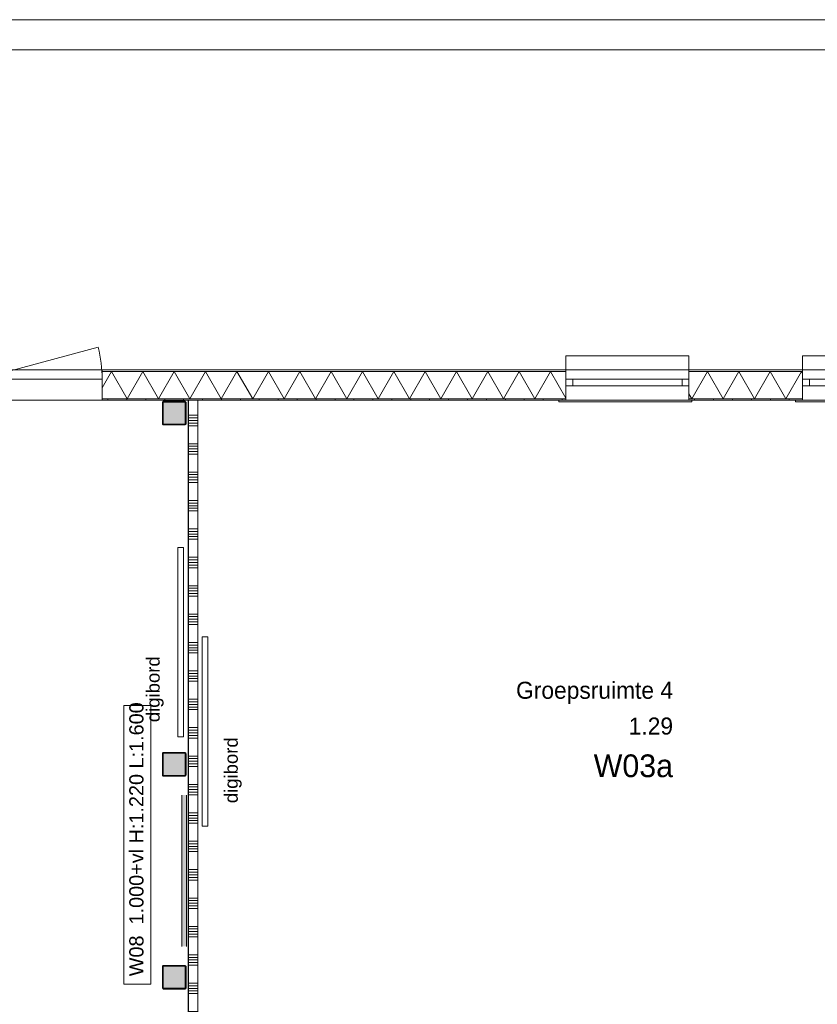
# Model space of a CAD drawing. Header units: millimetres. Extents: x -850 to 154668, y -25041 to 71030.
# Tile 128 of 211: x 15268 to 23696, y 60377 to 70780. Entities that reach past the tile are written whole.
import ezdxf
from ezdxf.enums import TextEntityAlignment as Align

# ---------------------------------------------------------------- set-up
doc = ezdxf.new("R2010")
doc.units = ezdxf.units.MM
doc.header["$MEASUREMENT"] = 0
for name, color, linetype in [('42 Binnenwandafw', 7, 'Continuous'), ('42 Binnenwandafw Doorsnede-arcering', 7, 'Continuous'), ('Info Wandafwerking aanduiding', 7, 'Continuous'), ('New_21 Buitenwanden', 7, 'Continuous'), ('New_21 Buitenwanden Deuren', 7, 'Continuous'), ('New_21 Buitenwanden Doorsnede-arcering', 7, 'Continuous'), ('New_21 Buitenwanden Laagscheidingslijnen', 7, 'Continuous'), ('New_21 Buitenwanden Ramen', 7, 'Continuous'), ('New_22 NC Binnenwanden', 7, 'Continuous'), ('New_22 NC Binnenwanden Doorsnede-arcering', 7, 'Continuous'), ('New_23 Vloeren', 7, 'Continuous'), ('New_72 Vaste Inrichting', 7, 'Continuous'), ('New_info tekst digiborden', 7, 'Continuous'), ('New_Z Ruimtefuncties', 7, 'Continuous'), ('New_Z Ruimtefuncties Zone omranding', 7, 'Continuous'), ('New_Z Ruimtefuncties Zone tekst', 7, 'Continuous'), ('S-COLS-____-OTLN.RVT S', 7, 'Continuous'), ('S-COLS-____-OTLN.RVT S 2D arcering', 7, 'Continuous')]:
    doc.layers.add(name, color=color, linetype=linetype)
doc.styles.add('GENERATED_STYLE_1', font='txt')
doc.styles.add('GENERATED_STYLE_2', font='txt')
pattern_1 = [(270, (0, 0), (200, 0), [])]

# ---------------------------------------------------------------- blocks, each defined once
blk = doc.blocks.new('Slab_2_2', base_point=(1, 67080))
at = {"layer": 'New_23 Vloeren', "color": 1, "linetype": 'Continuous', "lineweight": 0, "flags": 128}
blk.add_lwpolyline([(1, 67080), (25601, 67080), (25601, 70460), (1, 70460)], close=True, dxfattribs=at)
blk = doc.blocks.new('Slab_3_2', base_point=(0, 51155))
at = {"layer": 'New_23 Vloeren', "color": 1, "linetype": 'Continuous', "lineweight": 0, "flags": 128}
blk.add_lwpolyline([(2, 17060), (0, 51155), (0, 51155), (0, 66760), (25600, 66760), (25600, 49880), (31400, 49880)], dxfattribs=at)
blk = doc.blocks.new('*X861')
at = {"layer": 'New_21 Buitenwanden Doorsnede-arcering', "linetype": 'Continuous', "lineweight": 0, "true_color": 0xe9ebeb}
for points in [[(16140, 67062), (16203, 67062), (16203, 67062), (16140, 67062)], [(16353, 67062), (16353, 67062), (16503, 67062), (16503, 67062)], [(16653, 67062), (16653, 67062), (16803, 67062), (16803, 67062)], [(16953, 67062), (16953, 67062), (17103, 67062), (17103, 67062)], [(17253, 67062), (17253, 67062), (17403, 67062), (17403, 67062)], [(17553, 67062), (17553, 67062), (17703, 67062), (17703, 67062)], [(17853, 67062), (17853, 67062), (18003, 67062), (18003, 67062)], [(18153, 67062), (18153, 67062), (18303, 67062), (18303, 67062)], [(18453, 67062), (18453, 67062), (18603, 67062), (18603, 67062)], [(18753, 67062), (18753, 67062), (18903, 67062), (18903, 67062)], [(19053, 67062), (19053, 67062), (19203, 67062), (19203, 67062)], [(19353, 67062), (19353, 67062), (19503, 67062), (19503, 67062)], [(19653, 67062), (19653, 67062), (19803, 67062), (19803, 67062)], [(19953, 67062), (19953, 67062), (20103, 67062), (20103, 67062)], [(20253, 67062), (20253, 67062), (20403, 67062), (20403, 67062)], [(20553, 67062), (20553, 67062), (20703, 67062), (20703, 67062)], [(20853, 67062), (20853, 67062), (21003, 67062), (21003, 67062)]]:
    blk.add_hatch(color=254, dxfattribs=at).paths.add_polyline_path(points)
blk = doc.blocks.new('*X862')
at = {"layer": 'New_21 Buitenwanden Doorsnede-arcering', "linetype": 'Continuous', "lineweight": 0, "true_color": 0xe9ebeb}
for points in [[(22353, 67062), (22353, 67062), (22503, 67062), (22503, 67062)], [(22653, 67062), (22653, 67062), (22803, 67062), (22803, 67062)], [(22953, 67062), (22953, 67062), (23103, 67062), (23103, 67062)], [(23253, 67062), (23253, 67062), (23403, 67062), (23403, 67062)]]:
    blk.add_hatch(color=254, dxfattribs=at).paths.add_polyline_path(points)
blk = doc.blocks.new('*X871')
at = {"layer": 'New_21 Buitenwanden Doorsnede-arcering', "linetype": 'Continuous', "lineweight": 0, "true_color": 0xe9ebeb}
for points in [[(16140, 66775), (16203, 66775), (16203, 66775), (16140, 66775)], [(16353, 66775), (16353, 66775), (16503, 66775), (16503, 66775)], [(16653, 66775), (16653, 66775), (16803, 66775), (16803, 66775)], [(16953, 66775), (16953, 66775), (17103, 66775), (17103, 66775)], [(17253, 66775), (17253, 66775), (17403, 66775), (17403, 66775)], [(17553, 66775), (17553, 66775), (17703, 66775), (17703, 66775)], [(17853, 66775), (17853, 66775), (18003, 66775), (18003, 66775)], [(18153, 66775), (18153, 66775), (18303, 66775), (18303, 66775)], [(18453, 66775), (18453, 66775), (18603, 66775), (18603, 66775)], [(18753, 66775), (18753, 66775), (18903, 66775), (18903, 66775)], [(19053, 66775), (19053, 66775), (19203, 66775), (19203, 66775)], [(19353, 66775), (19353, 66775), (19503, 66775), (19503, 66775)], [(19653, 66775), (19653, 66775), (19803, 66775), (19803, 66775)], [(19953, 66775), (19953, 66775), (20103, 66775), (20103, 66775)], [(20253, 66775), (20253, 66775), (20403, 66775), (20403, 66775)], [(20553, 66775), (20553, 66775), (20703, 66775), (20703, 66775)], [(20853, 66775), (20853, 66775), (21003, 66775), (21003, 66775)]]:
    blk.add_hatch(color=254, dxfattribs=at).paths.add_polyline_path(points)
blk = doc.blocks.new('*X872')
at = {"layer": 'New_21 Buitenwanden Doorsnede-arcering', "linetype": 'Continuous', "lineweight": 0, "true_color": 0xe9ebeb}
for points in [[(22353, 66775), (22353, 66775), (22503, 66775), (22503, 66775)], [(22653, 66775), (22653, 66775), (22803, 66775), (22803, 66775)], [(22953, 66775), (22953, 66775), (23103, 66775), (23103, 66775)], [(23253, 66775), (23253, 66775), (23403, 66775), (23403, 66775)]]:
    blk.add_hatch(color=254, dxfattribs=at).paths.add_polyline_path(points)
blk = doc.blocks.new('*X881')
at = {"layer": 'New_21 Buitenwanden Doorsnede-arcering', "color": 254, "linetype": 'Continuous', "lineweight": 0, "true_color": 0xe9ebeb}
for p, q in [((16239, 67062), (16140, 66891)), ((16239, 67062), (16404, 66775)), ((16570, 67062), (16404, 66775)), ((16570, 67062), (16736, 66775)), ((16901, 67062), (16736, 66775)), ((16901, 67062), (17067, 66775)), ((17233, 67062), (17067, 66775)), ((17233, 67062), (17398, 66775)), ((17564, 67062), (17398, 66775)), ((17564, 67062), (17730, 66775)), ((17896, 67062), (17730, 66775)), ((17896, 67062), (18061, 66775)), ((18227, 67062), (18061, 66775)), ((18227, 67062), (18393, 66775)), ((18558, 67062), (18393, 66775)), ((18558, 67062), (18724, 66775)), ((18890, 67062), (18724, 66775)), ((18890, 67062), (19055, 66775)), ((19221, 67062), (19055, 66775)), ((19221, 67062), (19387, 66775)), ((19553, 67062), (19387, 66775)), ((19553, 67062), (19718, 66775)), ((19884, 67062), (19718, 66775)), ((19884, 67062), (20050, 66775)), ((20215, 67062), (20050, 66775)), ((20215, 67062), (20381, 66775)), ((20547, 67062), (20381, 66775)), ((20547, 67062), (20712, 66775)), ((20878, 67062), (20712, 66775)), ((20878, 67062), (21040, 66782))]:
    blk.add_line(p, q, dxfattribs=at)
blk = doc.blocks.new('*X882')
at = {"layer": 'New_21 Buitenwanden Doorsnede-arcering', "color": 254, "linetype": 'Continuous', "lineweight": 0, "true_color": 0xe9ebeb}
for p, q in [((22535, 67062), (22369, 66775)), ((22535, 67062), (22701, 66775)), ((22867, 67062), (22701, 66775)), ((22867, 67062), (23032, 66775)), ((23198, 67062), (23032, 66775)), ((23198, 67062), (23364, 66775)), ((23529, 67062), (23364, 66775)), ((23529, 67062), (23540, 67044)), ((22340, 66826), (22369, 66775))]:
    blk.add_line(p, q, dxfattribs=at)
blk = doc.blocks.new('R1 22_7')
at = {"layer": 'New_21 Buitenwanden Ramen', "color": 1, "linetype": 'Continuous', "lineweight": 0}
for p, q in [((-725, 150.2), (-725, 168.2)), ((-725, 168.2), (680, 168.2)), ((-650, 150.2), (-680, 150.2)), ((-650, 150.2), (-680, 150.2)), ((-650, 135.2), (-650, 150.2)), ((-650, 135.2), (-650, 150.2)), ((-650, 0), (-650, 135.1)), ((-650, 0), (-650, 135.1)), ((650, 135.2), (650, 150.2)), ((650, 135.2), (650, 150.2)), ((650, 150.2), (680, 150.2)), ((650, 150.2), (680, 150.2)), ((650, 0), (650, 135.1)), ((650, 0), (650, 135.1)), ((680, 168.2), (680, 150.2)), ((-650, 0), (-577, 0)), ((-650, -72), (-650, 0)), ((-650, -72), (-650, 0)), ((-577, 0), (-577, -72)), ((-577, 0), (577, 0)), ((577, -72), (577, 0)), ((577, 0), (650, 0)), ((650, -72), (650, 0)), ((650, -72), (650, 0)), ((-577, -72), (-650, -72)), ((-650, -152), (-650, -72)), ((577, -72), (-577, -72)), ((650, -72), (577, -72)), ((650, -152), (650, -72)), ((-650, -170), (-650, -320)), ((650, -320), (650, -170)), ((-650, -320), (650, -320))]:
    blk.add_line(p, q, dxfattribs=at)
at = {"layer": 'New_21 Buitenwanden Ramen', "color": 9, "linetype": 'Continuous', "lineweight": 0}
for p, q in [((-650, 150.2), (650, 150.2)), ((-650, 135.1), (-650, 135.2)), ((-650, 135.1), (-650, 135.2)), ((650, 135.1), (650, 135.2)), ((650, 135.1), (650, 135.2)), ((-650, -170), (-650, -152)), ((650, -170), (650, -152))]:
    blk.add_line(p, q, dxfattribs=at)
blk = doc.blocks.new('D1 bl 22')
at = {"layer": 'New_21 Buitenwanden Deuren', "color": 1, "linetype": 'Continuous', "lineweight": 0}
for p, q in [((650, 0), (-605.7, 336.5)), ((-650, 80), (-650, 0)), ((650, 0), (-650, 0)), ((-650, 0), (-650, -72)), ((-650, 0), (-650, -72)), ((650, 80), (650, 0)), ((650, 0), (650, -72)), ((650, 0), (650, -72)), ((-650, -72), (-650, -207.1)), ((-650, -72), (-650, -207.1)), ((650, -72), (650, -207.1)), ((650, -72), (650, -207.1)), ((-650, -207.2), (-650, -222.2)), ((-650, -207.2), (-650, -222.2)), ((650, -207.2), (650, -222.2)), ((650, -207.2), (650, -222.2)), ((-650, -222.2), (-675, -222.2)), ((-650, -222.2), (-675, -222.2)), ((650, -222.2), (675, -222.2)), ((650, -222.2), (675, -222.2))]:
    blk.add_line(p, q, dxfattribs=at)
at = {"layer": 'New_21 Buitenwanden Deuren', "color": 9, "linetype": 'Continuous', "lineweight": 0}
for p, q in [((-650, 98), (-650, 80)), ((650, 98), (650, 80)), ((-650, -207.1), (-650, -207.2)), ((-650, -207.1), (-650, -207.2)), ((650, -207.1), (650, -207.2)), ((650, -207.1), (650, -207.2))]:
    blk.add_line(p, q, dxfattribs=at)
at = {"layer": 'New_21 Buitenwanden Deuren', "color": 1, "linetype": 'Continuous', "lineweight": 0}
blk.add_arc((650, 0), 1300, 165, 180, dxfattribs=at)
blk = doc.blocks.new('Wall_150_2', base_point=(0, 66760))
at = {"layer": 'New_21 Buitenwanden Doorsnede-arcering', "linetype": 'Continuous', "lineweight": 0, "true_color": 0xe9ebeb}
h = blk.add_hatch(dxfattribs=at)
h.set_pattern_fill('930_Lijnen_vert_200_0002', color=254, style=0, pattern_type=2)
h.set_pattern_definition(pattern_1)
h.paths.add_polyline_path([(16140, 66775), (16140, 66760), (21040, 66760), (21040, 66775)])
h = blk.add_hatch(dxfattribs=at)
h.set_pattern_fill('930_Lijnen_vert_200_0002', color=254, style=0, pattern_type=2)
h.set_pattern_definition(pattern_1)
h.paths.add_polyline_path([(22340, 66775), (22340, 66760), (23540, 66760), (23540, 66775)])
at = {"layer": 'New_21 Buitenwanden', "color": 8, "linetype": 'Continuous', "lineweight": 0, "true_color": 0x778488}
for p, q in [((16140, 67080), (16140, 67062)), ((16140, 67062), (16140, 66982)), ((21040, 67080), (21040, 67062)), ((21040, 67062), (21040, 66982)), ((22340, 67080), (22340, 67062)), ((22340, 67062), (22340, 66982)), ((23540, 67080), (23540, 67062)), ((23540, 67062), (23540, 66982)), ((16140, 66982), (16140, 66910)), ((16140, 66910), (16140, 66775)), ((21040, 66982), (21040, 66910)), ((21040, 66910), (21040, 66775)), ((22340, 66982), (22340, 66910)), ((22340, 66910), (22340, 66775)), ((23540, 66982), (23540, 66910)), ((23540, 66910), (23540, 66775)), ((16140, 66775), (16140, 66760)), ((16140, 66775), (16140, 66775)), ((16140, 66760), (16165, 66760)), ((21040, 66760), (21010, 66760)), ((21040, 66775), (21040, 66760)), ((21040, 66775), (21040, 66775)), ((22340, 66775), (22340, 66760)), ((22340, 66775), (22340, 66775)), ((22340, 66760), (22370, 66760)), ((23540, 66760), (23510, 66760)), ((23540, 66775), (23540, 66760)), ((23540, 66775), (23540, 66775))]:
    blk.add_line(p, q, dxfattribs=at)
at = {"layer": 'New_21 Buitenwanden', "color": 8, "linetype": 'Continuous', "lineweight": 0, "true_color": 0x778488, "flags": 128}
for points in [[(21040, 67080), (16140, 67080)], [(23540, 67080), (22340, 67080)], [(16140, 66760), (21040, 66760)], [(22340, 66760), (23540, 66760)]]:
    blk.add_lwpolyline(points, dxfattribs=at)
at = {"layer": 'New_21 Buitenwanden Laagscheidingslijnen', "color": 8, "linetype": 'Continuous', "lineweight": 0, "true_color": 0x778488}
for p, q in [((21040, 67062), (16140, 67062)), ((21040, 67062), (16140, 67062)), ((23540, 67062), (22340, 67062)), ((23540, 67062), (22340, 67062)), ((16140, 66775), (21040, 66775)), ((16140, 66775), (21040, 66775)), ((22340, 66775), (23540, 66775)), ((22340, 66775), (23540, 66775))]:
    blk.add_line(p, q, dxfattribs=at)
at = {"layer": 'New_21 Buitenwanden', "color": 8, "lineweight": 0, "true_color": 0x778488}
for name in ['*X861', '*X881', '*X882', '*X862', '*X871', '*X872']:
    blk.add_blockref(name, (0, 0), dxfattribs=at)
at = {"layer": 'New_21 Buitenwanden Deuren', "color": 1, "linetype": 'Continuous', "lineweight": 0, "xscale": -1, "zscale": 1000}
blk.add_blockref('D1 bl 22', (15490, 66982), dxfattribs=at)
at = {"layer": 'New_21 Buitenwanden Ramen', "color": 1, "linetype": 'Continuous', "lineweight": 0, "xscale": -1, "zscale": 1000, "rotation": 180}
for p in [(21690, 66910), (24190, 66910)]:
    blk.add_blockref('R1 22_7', p, dxfattribs=at)
blk = doc.blocks.new('Wall_163_2', base_point=(25600, 70460))
at = {"layer": 'New_21 Buitenwanden', "color": 8, "linetype": 'Continuous', "lineweight": 0, "true_color": 0x778488, "flags": 128}
for points in [[(25600, 70780), (14675, 70780)], [(14675, 70460), (25600, 70460)]]:
    blk.add_lwpolyline(points, dxfattribs=at)
blk = doc.blocks.new('Wall_277_2', base_point=(17050, 62588))
at = {"layer": '42 Binnenwandafw Doorsnede-arcering', "linetype": 'Continuous', "lineweight": 0, "true_color": 0x934451}
blk.add_hatch(color=15, dxfattribs=at).paths.add_polyline_path([(16980, 62588), (16980, 60988), (17030, 60988), (17030, 62588)])
at = {"layer": '42 Binnenwandafw', "color": 15, "linetype": 'Continuous', "lineweight": 0, "true_color": 0x934451, "flags": 128}
for points in [[(16980, 62588), (16980, 60988)], [(17030, 60988), (17030, 62588)]]:
    blk.add_lwpolyline(points, dxfattribs=at)
blk = doc.blocks.new('Column 177[17]_2', base_point=(1, 3))
at = {"layer": 'S-COLS-____-OTLN.RVT S 2D arcering', "linetype": 'Continuous', "lineweight": 0, "true_color": 0x778488}
h = blk.add_hatch(color=8, dxfattribs=at)
h.paths.add_polyline_path([(16776, 66511), (16777, 66506), (16779, 66502), (16784, 66499), (16789, 66498), (17013, 66498), (17017, 66499), (17022, 66502), (17025, 66506), (17026, 66511), (17026, 66735), (17025, 66740), (17022, 66744), (17017, 66747), (17013, 66748), (16789, 66748), (16784, 66747), (16779, 66744), (16777, 66740), (16776, 66735)])
h.paths.add_polyline_path([(17013, 66506), (16789, 66506), (16787, 66506), (16785, 66507), (16784, 66509), (16784, 66511), (16784, 66735), (16784, 66737), (16785, 66738), (16787, 66740), (16789, 66740), (17013, 66740), (17014, 66740), (17016, 66738), (17017, 66737), (17018, 66735), (17018, 66511), (17017, 66509), (17016, 66507), (17014, 66506)], flags=0)
blk.add_hatch(color=8, dxfattribs=at).paths.add_polyline_path([(17013, 66740), (16789, 66740), (16787, 66740), (16785, 66738), (16784, 66737), (16784, 66735), (16784, 66511), (16784, 66509), (16785, 66507), (16787, 66506), (16789, 66506), (17013, 66506), (17014, 66506), (17016, 66507), (17017, 66509), (17018, 66511), (17018, 66735), (17017, 66737), (17016, 66738), (17014, 66740)])
at = {"layer": 'S-COLS-____-OTLN.RVT S', "color": 1, "linetype": 'Continuous', "lineweight": 0}
for p, q in [((16777, 66740), (16776, 66735)), ((16776, 66735), (16776, 66511)), ((16779, 66744), (16777, 66740)), ((16784, 66747), (16779, 66744)), ((16789, 66748), (16784, 66747)), ((16784, 66737), (16785, 66738)), ((16784, 66735), (16784, 66737)), ((16784, 66511), (16784, 66735)), ((16785, 66738), (16787, 66740)), ((16787, 66740), (16789, 66740)), ((17013, 66748), (16789, 66748)), ((16789, 66740), (17013, 66740)), ((17017, 66747), (17013, 66748)), ((17013, 66740), (17014, 66740)), ((17014, 66740), (17016, 66738)), ((17016, 66738), (17017, 66737)), ((17022, 66744), (17017, 66747)), ((17017, 66737), (17018, 66735)), ((17018, 66735), (17018, 66511)), ((17025, 66740), (17022, 66744)), ((17026, 66735), (17025, 66740)), ((17026, 66511), (17026, 66735)), ((16776, 66511), (16777, 66506)), ((16777, 66506), (16779, 66502)), ((16779, 66502), (16784, 66499)), ((16784, 66509), (16784, 66511)), ((16785, 66507), (16784, 66509)), ((16784, 66499), (16789, 66498)), ((16787, 66506), (16785, 66507)), ((16789, 66506), (16787, 66506)), ((17013, 66506), (16789, 66506)), ((16789, 66498), (17013, 66498)), ((17014, 66506), (17013, 66506)), ((17013, 66498), (17017, 66499)), ((17016, 66507), (17014, 66506)), ((17017, 66509), (17016, 66507)), ((17018, 66511), (17017, 66509)), ((17017, 66499), (17022, 66502)), ((17022, 66502), (17025, 66506)), ((17025, 66506), (17026, 66511))]:
    blk.add_line(p, q, dxfattribs=at)
blk = doc.blocks.new('Column 181[21]_2', base_point=(1, 3))
at = {"layer": 'S-COLS-____-OTLN.RVT S 2D arcering', "linetype": 'Continuous', "lineweight": 0, "true_color": 0x778488}
h = blk.add_hatch(color=8, dxfattribs=at)
h.paths.add_polyline_path([(16776, 60551), (16777, 60546), (16779, 60542), (16784, 60539), (16789, 60538), (17013, 60538), (17017, 60539), (17022, 60542), (17025, 60546), (17026, 60551), (17026, 60775), (17025, 60780), (17022, 60784), (17017, 60787), (17013, 60788), (16789, 60788), (16784, 60787), (16779, 60784), (16777, 60780), (16776, 60775)])
h.paths.add_polyline_path([(17013, 60546), (16789, 60546), (16787, 60546), (16785, 60547), (16784, 60549), (16784, 60551), (16784, 60775), (16784, 60777), (16785, 60778), (16787, 60780), (16789, 60780), (17013, 60780), (17014, 60780), (17016, 60778), (17017, 60777), (17018, 60775), (17018, 60551), (17017, 60549), (17016, 60547), (17014, 60546)], flags=0)
blk.add_hatch(color=8, dxfattribs=at).paths.add_polyline_path([(17013, 60780), (16789, 60780), (16787, 60780), (16785, 60778), (16784, 60777), (16784, 60775), (16784, 60551), (16784, 60549), (16785, 60547), (16787, 60546), (16789, 60546), (17013, 60546), (17014, 60546), (17016, 60547), (17017, 60549), (17018, 60551), (17018, 60775), (17017, 60777), (17016, 60778), (17014, 60780)])
at = {"layer": 'S-COLS-____-OTLN.RVT S', "color": 1, "linetype": 'Continuous', "lineweight": 0}
for p, q in [((16777, 60780), (16776, 60775)), ((16776, 60775), (16776, 60551)), ((16779, 60784), (16777, 60780)), ((16784, 60787), (16779, 60784)), ((16789, 60788), (16784, 60787)), ((16784, 60777), (16785, 60778)), ((16784, 60775), (16784, 60777)), ((16784, 60551), (16784, 60775)), ((16785, 60778), (16787, 60780)), ((16787, 60780), (16789, 60780)), ((17013, 60788), (16789, 60788)), ((16789, 60780), (17013, 60780)), ((17017, 60787), (17013, 60788)), ((17013, 60780), (17014, 60780)), ((17014, 60780), (17016, 60778)), ((17016, 60778), (17017, 60777)), ((17022, 60784), (17017, 60787)), ((17017, 60777), (17018, 60775)), ((17018, 60775), (17018, 60551)), ((17025, 60780), (17022, 60784)), ((17026, 60775), (17025, 60780)), ((17026, 60551), (17026, 60775)), ((16776, 60551), (16777, 60546)), ((16784, 60549), (16784, 60551)), ((16785, 60547), (16784, 60549)), ((17017, 60549), (17016, 60547)), ((17018, 60551), (17017, 60549)), ((17025, 60546), (17026, 60551)), ((16777, 60546), (16779, 60542)), ((16779, 60542), (16784, 60539)), ((16784, 60539), (16789, 60538)), ((16787, 60546), (16785, 60547)), ((16789, 60546), (16787, 60546)), ((17013, 60546), (16789, 60546)), ((16789, 60538), (17013, 60538)), ((17014, 60546), (17013, 60546)), ((17013, 60538), (17017, 60539)), ((17016, 60547), (17014, 60546)), ((17017, 60539), (17022, 60542)), ((17022, 60542), (17025, 60546))]:
    blk.add_line(p, q, dxfattribs=at)
blk = doc.blocks.new('Column 303[143]_2', base_point=(1, 3))
at = {"layer": 'S-COLS-____-OTLN.RVT S 2D arcering', "linetype": 'Continuous', "lineweight": 0, "true_color": 0x778488}
h = blk.add_hatch(color=8, dxfattribs=at)
h.paths.add_polyline_path([(16776, 62801), (16777, 62796), (16779, 62792), (16784, 62789), (16789, 62788), (17013, 62788), (17017, 62789), (17022, 62792), (17025, 62796), (17026, 62801), (17026, 63025), (17025, 63030), (17022, 63034), (17017, 63037), (17013, 63038), (16789, 63038), (16784, 63037), (16779, 63034), (16777, 63030), (16776, 63025)])
h.paths.add_polyline_path([(17013, 62796), (16789, 62796), (16787, 62796), (16785, 62797), (16784, 62799), (16784, 62801), (16784, 63025), (16784, 63027), (16785, 63028), (16787, 63030), (16789, 63030), (17013, 63030), (17014, 63030), (17016, 63028), (17017, 63027), (17018, 63025), (17018, 62801), (17017, 62799), (17016, 62797), (17014, 62796)], flags=0)
blk.add_hatch(color=8, dxfattribs=at).paths.add_polyline_path([(17013, 63030), (16789, 63030), (16787, 63030), (16785, 63028), (16784, 63027), (16784, 63025), (16784, 62801), (16784, 62799), (16785, 62797), (16787, 62796), (16789, 62796), (17013, 62796), (17014, 62796), (17016, 62797), (17017, 62799), (17018, 62801), (17018, 63025), (17017, 63027), (17016, 63028), (17014, 63030)])
at = {"layer": 'S-COLS-____-OTLN.RVT S', "color": 1, "linetype": 'Continuous', "lineweight": 0}
for p, q in [((16777, 63030), (16776, 63025)), ((16776, 63025), (16776, 62801)), ((16779, 63034), (16777, 63030)), ((16784, 63037), (16779, 63034)), ((16789, 63038), (16784, 63037)), ((16784, 63027), (16785, 63028)), ((16784, 63025), (16784, 63027)), ((16784, 62801), (16784, 63025)), ((16785, 63028), (16787, 63030)), ((16787, 63030), (16789, 63030)), ((17013, 63038), (16789, 63038)), ((16789, 63030), (17013, 63030)), ((17017, 63037), (17013, 63038)), ((17013, 63030), (17014, 63030)), ((17014, 63030), (17016, 63028)), ((17016, 63028), (17017, 63027)), ((17022, 63034), (17017, 63037)), ((17017, 63027), (17018, 63025)), ((17018, 63025), (17018, 62801)), ((17025, 63030), (17022, 63034)), ((17026, 63025), (17025, 63030)), ((17026, 62801), (17026, 63025)), ((16776, 62801), (16777, 62796)), ((16777, 62796), (16779, 62792)), ((16779, 62792), (16784, 62789)), ((16784, 62799), (16784, 62801)), ((16785, 62797), (16784, 62799)), ((16784, 62789), (16789, 62788)), ((16787, 62796), (16785, 62797)), ((16789, 62796), (16787, 62796)), ((17013, 62796), (16789, 62796)), ((16789, 62788), (17013, 62788)), ((17014, 62796), (17013, 62796)), ((17013, 62788), (17017, 62789)), ((17016, 62797), (17014, 62796)), ((17017, 62799), (17016, 62797)), ((17018, 62801), (17017, 62799)), ((17017, 62789), (17022, 62792)), ((17022, 62792), (17025, 62796)), ((17025, 62796), (17026, 62801))]:
    blk.add_line(p, q, dxfattribs=at)
blk = doc.blocks.new('*X2209')
at = {"layer": 'New_22 NC Binnenwanden Doorsnede-arcering', "color": 254, "linetype": 'Continuous', "lineweight": 0, "true_color": 0xe9ebeb}
for p, q in [((17119, 66600), (17050, 66600)), ((17150, 66600), (17119, 66600)), ((17119, 66573), (17050, 66573)), ((17119, 66545), (17050, 66545)), ((17119, 66518), (17050, 66518)), ((17119, 66490), (17050, 66490)), ((17150, 66573), (17119, 66573)), ((17150, 66545), (17119, 66545)), ((17150, 66518), (17119, 66518)), ((17150, 66490), (17119, 66490)), ((17119, 66300), (17050, 66300)), ((17119, 66273), (17050, 66273)), ((17150, 66300), (17119, 66300)), ((17150, 66273), (17119, 66273)), ((17119, 66245), (17050, 66245)), ((17119, 66218), (17050, 66218)), ((17119, 66190), (17050, 66190)), ((17150, 66245), (17119, 66245)), ((17150, 66218), (17119, 66218)), ((17150, 66190), (17119, 66190)), ((17119, 66000), (17050, 66000)), ((17119, 65973), (17050, 65973)), ((17150, 66000), (17119, 66000)), ((17150, 65973), (17119, 65973)), ((17119, 65945), (17050, 65945)), ((17119, 65918), (17050, 65918)), ((17119, 65890), (17050, 65890)), ((17150, 65945), (17119, 65945)), ((17150, 65918), (17119, 65918)), ((17150, 65890), (17119, 65890)), ((17119, 65700), (17050, 65700)), ((17119, 65673), (17050, 65673)), ((17150, 65700), (17119, 65700)), ((17150, 65673), (17119, 65673)), ((17119, 65645), (17050, 65645)), ((17119, 65618), (17050, 65618)), ((17119, 65590), (17050, 65590)), ((17150, 65645), (17119, 65645)), ((17150, 65618), (17119, 65618)), ((17150, 65590), (17119, 65590)), ((17119, 65400), (17050, 65400)), ((17119, 65373), (17050, 65373)), ((17119, 65345), (17050, 65345)), ((17150, 65400), (17119, 65400)), ((17150, 65373), (17119, 65373)), ((17150, 65345), (17119, 65345)), ((17119, 65318), (17050, 65318)), ((17119, 65290), (17050, 65290)), ((17150, 65318), (17119, 65318)), ((17150, 65290), (17119, 65290)), ((17119, 65100), (17050, 65100)), ((17119, 65073), (17050, 65073)), ((17119, 65045), (17050, 65045)), ((17150, 65100), (17119, 65100)), ((17150, 65073), (17119, 65073)), ((17150, 65045), (17119, 65045)), ((17119, 65018), (17050, 65018)), ((17119, 64990), (17050, 64990)), ((17150, 65018), (17119, 65018)), ((17150, 64990), (17119, 64990)), ((17119, 64800), (17050, 64800)), ((17119, 64773), (17050, 64773)), ((17119, 64745), (17050, 64745)), ((17119, 64718), (17050, 64718)), ((17150, 64800), (17119, 64800)), ((17150, 64773), (17119, 64773)), ((17150, 64745), (17119, 64745)), ((17150, 64718), (17119, 64718)), ((17119, 64690), (17050, 64690)), ((17150, 64690), (17119, 64690)), ((17119, 64500), (17050, 64500)), ((17119, 64473), (17050, 64473)), ((17119, 64445), (17050, 64445)), ((17119, 64418), (17050, 64418)), ((17150, 64500), (17119, 64500)), ((17150, 64473), (17119, 64473)), ((17150, 64445), (17119, 64445)), ((17150, 64418), (17119, 64418)), ((17119, 64390), (17050, 64390)), ((17150, 64390), (17119, 64390)), ((17119, 64200), (17050, 64200)), ((17150, 64200), (17119, 64200)), ((17119, 64173), (17050, 64173)), ((17119, 64145), (17050, 64145)), ((17119, 64118), (17050, 64118)), ((17119, 64090), (17050, 64090)), ((17150, 64173), (17119, 64173)), ((17150, 64145), (17119, 64145)), ((17150, 64118), (17119, 64118)), ((17150, 64090), (17119, 64090)), ((17119, 63900), (17050, 63900)), ((17150, 63900), (17119, 63900)), ((17119, 63873), (17050, 63873)), ((17119, 63845), (17050, 63845)), ((17119, 63818), (17050, 63818)), ((17119, 63790), (17050, 63790)), ((17150, 63873), (17119, 63873)), ((17150, 63845), (17119, 63845)), ((17150, 63818), (17119, 63818)), ((17150, 63790), (17119, 63790)), ((17119, 63600), (17050, 63600)), ((17119, 63573), (17050, 63573)), ((17150, 63600), (17119, 63600)), ((17150, 63573), (17119, 63573)), ((17119, 63545), (17050, 63545)), ((17119, 63518), (17050, 63518)), ((17119, 63490), (17050, 63490)), ((17150, 63545), (17119, 63545)), ((17150, 63518), (17119, 63518)), ((17150, 63490), (17119, 63490)), ((17119, 63300), (17050, 63300)), ((17119, 63273), (17050, 63273)), ((17150, 63300), (17119, 63300)), ((17150, 63273), (17119, 63273)), ((17119, 63245), (17050, 63245)), ((17119, 63218), (17050, 63218)), ((17119, 63190), (17050, 63190)), ((17150, 63245), (17119, 63245)), ((17150, 63218), (17119, 63218)), ((17150, 63190), (17119, 63190)), ((17119, 63000), (17050, 63000)), ((17119, 62973), (17050, 62973)), ((17119, 62945), (17050, 62945)), ((17150, 63000), (17119, 63000)), ((17150, 62973), (17119, 62973)), ((17150, 62945), (17119, 62945)), ((17119, 62918), (17050, 62918)), ((17119, 62890), (17050, 62890)), ((17150, 62918), (17119, 62918)), ((17150, 62890), (17119, 62890)), ((17119, 62700), (17050, 62700)), ((17119, 62673), (17050, 62673)), ((17119, 62645), (17050, 62645)), ((17150, 62700), (17119, 62700)), ((17150, 62673), (17119, 62673)), ((17150, 62645), (17119, 62645)), ((17119, 62618), (17050, 62618)), ((17119, 62590), (17050, 62590)), ((17150, 62618), (17119, 62618)), ((17150, 62590), (17119, 62590)), ((17119, 62400), (17050, 62400)), ((17119, 62373), (17050, 62373)), ((17119, 62345), (17050, 62345)), ((17119, 62318), (17050, 62318)), ((17150, 62400), (17119, 62400)), ((17150, 62373), (17119, 62373)), ((17150, 62345), (17119, 62345)), ((17150, 62318), (17119, 62318)), ((17119, 62290), (17050, 62290)), ((17150, 62290), (17119, 62290)), ((17119, 62100), (17050, 62100)), ((17119, 62073), (17050, 62073)), ((17119, 62045), (17050, 62045)), ((17119, 62018), (17050, 62018)), ((17150, 62100), (17119, 62100)), ((17150, 62073), (17119, 62073)), ((17150, 62045), (17119, 62045)), ((17150, 62018), (17119, 62018)), ((17119, 61990), (17050, 61990)), ((17150, 61990), (17119, 61990)), ((17119, 61800), (17050, 61800)), ((17150, 61800), (17119, 61800)), ((17119, 61773), (17050, 61773)), ((17119, 61745), (17050, 61745)), ((17119, 61718), (17050, 61718)), ((17150, 61773), (17119, 61773)), ((17150, 61745), (17119, 61745)), ((17150, 61718), (17119, 61718)), ((17119, 61690), (17050, 61690)), ((17150, 61690), (17119, 61690)), ((17119, 61500), (17050, 61500)), ((17150, 61500), (17119, 61500)), ((17119, 61473), (17050, 61473)), ((17119, 61445), (17050, 61445)), ((17119, 61418), (17050, 61418)), ((17119, 61390), (17050, 61390)), ((17150, 61473), (17119, 61473)), ((17150, 61445), (17119, 61445)), ((17150, 61418), (17119, 61418)), ((17150, 61390), (17119, 61390)), ((17119, 61200), (17050, 61200)), ((17119, 61173), (17050, 61173)), ((17150, 61200), (17119, 61200)), ((17150, 61173), (17119, 61173)), ((17119, 61145), (17050, 61145)), ((17119, 61118), (17050, 61118)), ((17119, 61090), (17050, 61090)), ((17150, 61145), (17119, 61145)), ((17150, 61118), (17119, 61118)), ((17150, 61090), (17119, 61090)), ((17119, 60900), (17050, 60900)), ((17119, 60873), (17050, 60873)), ((17150, 60900), (17119, 60900)), ((17150, 60873), (17119, 60873)), ((17119, 60845), (17050, 60845)), ((17119, 60818), (17050, 60818)), ((17119, 60790), (17050, 60790)), ((17150, 60845), (17119, 60845)), ((17150, 60818), (17119, 60818)), ((17150, 60790), (17119, 60790)), ((17119, 60600), (17050, 60600)), ((17119, 60573), (17050, 60573)), ((17150, 60600), (17119, 60600)), ((17150, 60573), (17119, 60573)), ((17119, 60545), (17050, 60545)), ((17119, 60518), (17050, 60518)), ((17119, 60490), (17050, 60490)), ((17150, 60545), (17119, 60545)), ((17150, 60518), (17119, 60518)), ((17150, 60490), (17119, 60490)), ((17119, 60300), (17050, 60300)), ((17119, 60273), (17050, 60273)), ((17119, 60245), (17050, 60245)), ((17150, 60300), (17119, 60300)), ((17150, 60273), (17119, 60273)), ((17150, 60245), (17119, 60245)), ((17119, 60218), (17050, 60218)), ((17119, 60190), (17050, 60190)), ((17150, 60218), (17119, 60218)), ((17150, 60190), (17119, 60190)), ((17119, 60000), (17050, 60000)), ((17119, 59973), (17050, 59973)), ((17119, 59945), (17050, 59945)), ((17150, 60000), (17119, 60000)), ((17150, 59973), (17119, 59973)), ((17150, 59945), (17119, 59945)), ((17119, 59918), (17050, 59918)), ((17119, 59890), (17050, 59890)), ((17150, 59918), (17119, 59918)), ((17150, 59890), (17119, 59890))]:
    blk.add_line(p, q, dxfattribs=at)
blk = doc.blocks.new('Wall_404_2', base_point=(17050, 66760))
at = {"layer": 'New_22 NC Binnenwanden', "color": 8, "linetype": 'Continuous', "lineweight": 0, "true_color": 0x778488, "flags": 128}
for points in [[(17050, 66760), (17050, 59760)], [(17050, 66760), (17150, 66760)], [(17150, 59760), (17150, 66760)], [(17050, 59760), (17150, 59760)]]:
    blk.add_lwpolyline(points, dxfattribs=at)
at = {"layer": 'New_22 NC Binnenwanden', "color": 8, "lineweight": 0, "true_color": 0x778488}
blk.add_blockref('*X2209', (0, 0), dxfattribs=at)
blk = doc.blocks.new('Groepsruimte 4_1.29_53_2', base_point=(21323, 63260))
at = {"layer": 'New_Z Ruimtefuncties Zone tekst', "color": 2, "lineweight": 0}
for tag, height, style, p in [('ROOM_NAME', 180, 'GENERATED_STYLE_1', (22172, 63785)), ('DUMMY_938', 180, 'GENERATED_STYLE_1', (22172, 63826)), ('ROOM_NUMBER', 180, 'GENERATED_STYLE_1', (22172, 63407)), ('DUMMY_939', 180, 'GENERATED_STYLE_1', (22172, 63449)), ('stWallCovering', 240, 'GENERATED_STYLE_2', (22172, 63017))]:
    blk.add_attdef(tag, text='', height=height, dxfattribs=dict(at, style=style)).set_placement(p, align=Align.TOP_RIGHT)
at = {"layer": 'New_Z Ruimtefuncties Zone tekst', "color": 2, "lineweight": 0, "style": 'GENERATED_STYLE_2'}
blk.add_attdef('DUMMY_940', text='', height=240, dxfattribs=at).set_placement((20474, 63071), align=Align.TOP_LEFT)
blk = doc.blocks.new('Notitiebord 22 KM')
at = {"layer": 'New_72 Vaste Inrichting', "color": 253, "linetype": 'Continuous', "lineweight": 0, "true_color": 0x99a3a6}
for p, q in [((2000, 60), (0, 60)), ((0, 60), (0, 0)), ((0, 0), (2000, 0)), ((2000, 0), (2000, 60))]:
    blk.add_line(p, q, dxfattribs=at)

msp = doc.modelspace()

# ---------------------------------------------------------------- linework, layer by layer
at = {"layer": 'Info Wandafwerking aanduiding', "color": 9, "linetype": 'Continuous', "lineweight": 0, "flags": 128}
msp.add_lwpolyline([(16367, 60590), (16367, 63535), (16652, 63535), (16652, 60590)], close=True, dxfattribs=at)
at = {"layer": 'New_Z Ruimtefuncties Zone omranding', "color": 231, "linetype": 'Continuous', "lineweight": 0, "true_color": 0xf9acba, "flags": 128}
for points in [[(8848, 66395), (8247, 66395), (8247, 63135), (8848, 63135), (8848, 59760), (17047, 59760), (17047, 66760), (8848, 66760)], [(17150, 66760), (17150, 59760), (19547, 59760), (19547, 59260), (22247, 59260), (22247, 59860), (25598, 59860), (25598, 66760)]]:
    msp.add_lwpolyline(points, close=True, dxfattribs=at)

# ---------------------------------------------------------------- block references
at = {"layer": '42 Binnenwandafw', "color": 15, "lineweight": 0, "true_color": 0x934451}
msp.add_blockref('Wall_277_2', (17050, 62588), dxfattribs=at)
at = {"layer": 'New_21 Buitenwanden', "color": 8, "lineweight": 0, "true_color": 0x778488}
msp.add_blockref('Wall_150_2', (0, 66760), dxfattribs=at)
at = {"layer": 'New_22 NC Binnenwanden', "color": 8, "lineweight": 0, "true_color": 0x778488}
msp.add_blockref('Wall_404_2', (17050, 66760), dxfattribs=at)
at = {"layer": 'New_23 Vloeren', "color": 1, "linetype": 'Continuous', "lineweight": 0}
for name, p in [('Slab_2_2', (1, 67080)), ('Slab_3_2', (0, 51155))]:
    msp.add_blockref(name, p, dxfattribs=at)
at = {"layer": 'New_72 Vaste Inrichting', "color": 1, "linetype": 'Continuous', "lineweight": 0, "zscale": 1000, "rotation": 269.9992174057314}
for p in [(16940, 65202), (17197, 64260)]:
    msp.add_blockref('Notitiebord 22 KM', p, dxfattribs=at)
at = {"layer": 'New_Z Ruimtefuncties', "color": 2, "linetype": 'Continuous', "lineweight": 0}
msp.add_blockref('Groepsruimte 4_1.29_53_2', (21323, 63260), dxfattribs=at).add_auto_attribs({'ROOM_NAME': 'Groepsruimte 4', 'ROOM_NUMBER': '1.29', 'stWallCovering': 'W03a'})
at = {"layer": 'S-COLS-____-OTLN.RVT S', "color": 1, "linetype": 'Continuous', "lineweight": 0}
for name in ['Column 177[17]_2', 'Column 303[143]_2', 'Column 181[21]_2']:
    msp.add_blockref(name, (1, 3), dxfattribs=at)

# ---------------------------------------------------------------- texts
at = {"layer": 'Info Wandafwerking aanduiding', "color": 2, "linetype": 'Continuous', "lineweight": 0, "insert": (16578, 60615), "char_height": 150, "attachment_point": 7, "rotation": 90, "style": 'GENERATED_STYLE_1'}
msp.add_mtext('\\A1;{\\pql;\\fArial|b0|i0|c0|p38; W08 \\fArial|b0|i0|c0|p38; \\fArial|b0|i0|c0|p38;1.000\\fArial|b0|i0|c0|p38;+vl H:\\fArial|b0|i0|c0|p38;1.220\\fArial|b0|i0|c0|p38; L:\\fArial|b0|i0|c0|p38;1.600}', dxfattribs=at)
at = {"layer": 'New_info tekst digiborden', "color": 2, "linetype": 'Continuous', "lineweight": 0, "char_height": 140, "attachment_point": 4, "rotation": 90, "style": 'GENERATED_STYLE_1'}
for insert in [(16698, 63358), (17523, 62502)]:
    msp.add_mtext('\\A1;{\\pql;\\fArial|b0|i0|c0|p38;digibord}', dxfattribs=dict(at, insert=insert))

# ---------------------------------------------------------------- next in the draw order: block references
at = {"layer": 'New_21 Buitenwanden', "color": 8, "lineweight": 0, "true_color": 0x778488}
msp.add_blockref('Wall_163_2', (25600, 70460), dxfattribs=at)

doc.saveas('drawing.dxf')
